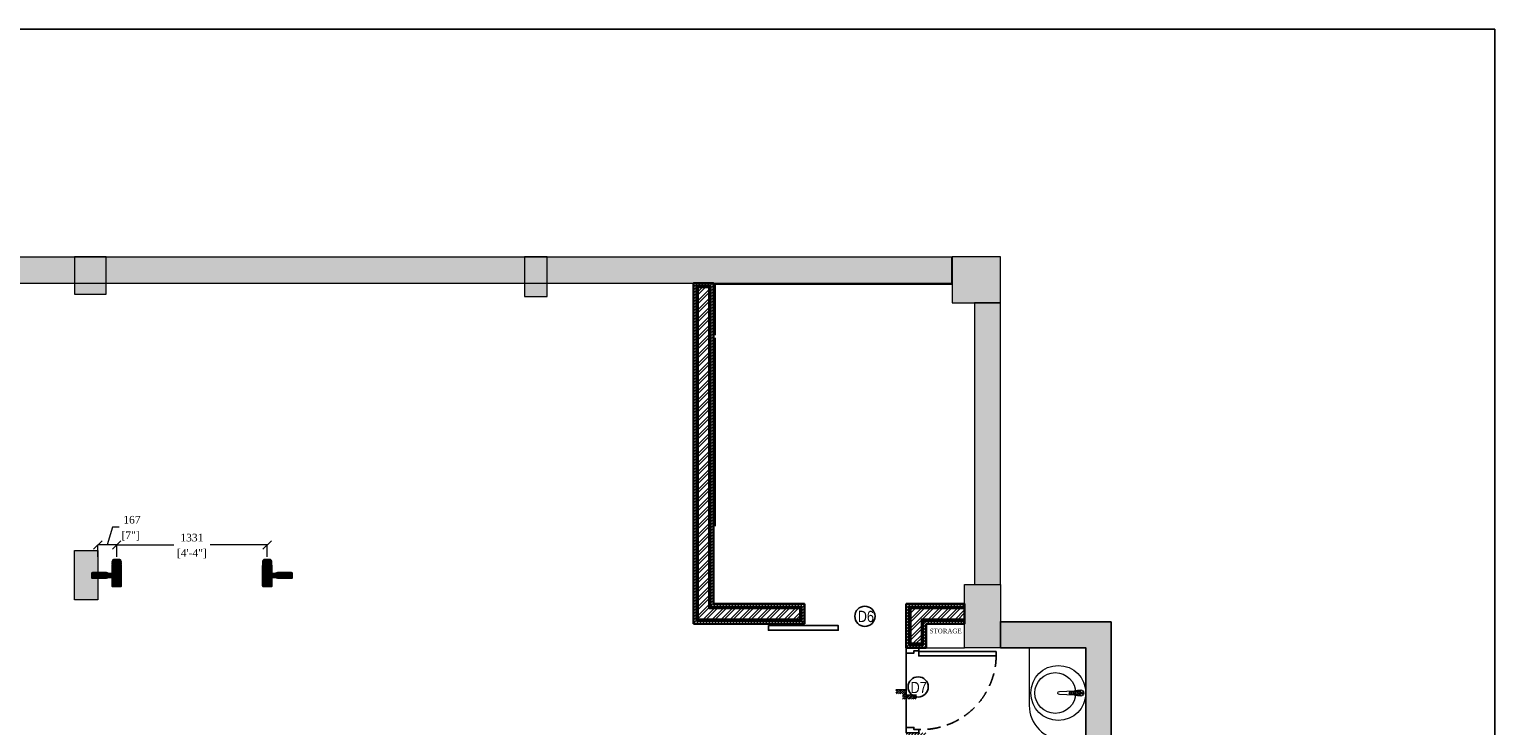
# Model space of a CAD drawing. Extents: x 3940905 to 4145695, y 925352 to 1109797.
# Tile 11 of 256: x 4008817 to 4021778, y 1048649 to 1054805. Entities that reach past the tile are written whole.
import ezdxf

# ---------------------------------------------------------------- set-up
doc = ezdxf.new("R2010")
doc.units = 0
doc.header["$LTSCALE"] = 750
doc.header["$MEASUREMENT"] = 0
doc.header["$PDMODE"] = 35
doc.header["$PDSIZE"] = 150
doc.linetypes.add('DASHED', pattern=[0.75, 0.5, -0.25])
doc.linetypes.add('DASHED2', pattern=[0.375, 0.25, -0.125])
doc.layers.get('0').update_dxf_attribs({"linetype": 'CONTINUOUS', "lineweight": 0})
doc.layers.get('Defpoints').update_dxf_attribs({"linetype": 'CONTINUOUS'})
for name, color, linetype in [('AR-FURNITURE', 34, 'CONTINUOUS'), ('DOOR', 44, 'CONTINUOUS'), ('GLASS', 5, 'CONTINUOUS'), ('S-Hatch_8', 7, 'CONTINUOUS'), ('TEXT', 7, 'CONTINUOUS')]:
    doc.layers.add(name, color=color, linetype=linetype)
for name, color, linetype, lineweight in [('CIVIL WALLS', 7, 'CONTINUOUS', 30), ('CKD Dimensions', 7, 'CONTINUOUS', 0), ('CKD Equipments', 252, 'CONTINUOUS', 0), ('CKD-GAS', 1, 'CONTINUOUS', 40), ('COLUMN', 1, 'CONTINUOUS', 9), ('COUNTER', 34, 'CONTINUOUS', 0), ('FURN', 15, 'CONTINUOUS', 5), ('HATCH', 7, 'CONTINUOUS', 0), ('SANITARY', 34, 'CONTINUOUS', 0), ('wall', 7, 'CONTINUOUS', 25)]:
    doc.layers.add(name, color=color, linetype=linetype, lineweight=lineweight)
doc.styles.add('ARA-30', font='arial.ttf', dxfattribs={"width": 0.8, "height": 150})
doc.styles.add('CKD_Dimension Text', font='BOOKOS.TTF')
doc.styles.get("Standard").update_dxf_attribs({"font": 'romans.shx'})
doc.styles.add('TXT1', font='times.ttf')
doc.dimstyles.new('CKD-Dimensions', dxfattribs={"dimscale": 1.5, "dimtxt": 45, "dimasz": 50, "dimexe": 0, "dimexo": 20, "dimgap": 20, "dimtad": 0, "dimdec": 0, "dimzin": 4, "dimdsep": 46, "dimtxsty": 'CKD_Dimension Text', "dimblk": 'OBLIQUE', "dimcen": 12, "dimclrd": 150, "dimclre": 150, "dimclrt": 7, "dimazin": 2, "dimtfac": 1, "dimtdec": 0, "dimtofl": 0, "dimtmove": 1, "dimatfit": 2, "dimfxl": 1, "dimtfillclr": 7, "dimtolj": 1, "dimtzin": 0, "dimlwd": -1, "dimlwe": -1, "dimarcsym": 0})
pattern_1 = [(45, (28934.255, 4769.38), (-39.77475644, 39.77475644), []), (45, (28960.77, 4769.38), (-39.77475644, 39.77475644), [])]
pattern_2 = [(50, (28934.255, 4769.379), (21.51780548, -1.88256405), [2.25, -24.75]), (355, (28934.255, 4769.379), (-4.16254001, 22.56576401), [1.8, -19.8]), (100.45144446, (28936.048, 4769.222), (17.3552654, 20.68319973), [1.91220576, -21.03426336]), (46.1842, (28934.255, 4775.38), (32.01723992, -4.96557842), [3.375, -37.125]), (96.6356355, (28936.923, 4774.965), (28.03985837, 29.22355802), [2.86831026, -31.5514128]), (351.184164, (28934.255, 4775.38), (28.03985835, 29.223558), [2.7, -29.70000003]), (21, (28937.255, 4773.879), (17.90721156, -12.07856672), [2.25, -24.75]), (326, (28937.255, 4773.879), (7.29945996, 21.75450135), [1.8, -19.8]), (71.45144474, (28938.747, 4772.872), (25.2066713, 9.67593458), [1.9122057, -21.03426336]), (37.5, (28934.255, 4769.379), (0.36479566, 9.986815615), [0, -19.56, 0, -20.1, 0, -19.875]), (7.5, (28934.255, 4769.379), (7.892086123, 11.832351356), [0, -11.46, 0, -19.11, 0, -7.575]), (327.5, (28927.565, 4769.379), (16.014673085, -0.676646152), [0, -7.5, 0, -23.4, 0, -31.05]), (317.5, (28924.565, 4769.379), (17.49558508, 3.00314947), [0, -9.75, 0, -15.54, 0, -22.05])]

# ---------------------------------------------------------------- blocks, each defined once
blk = doc.blocks.new('EDFDSCX')
blk.add_line((498130, -854141, 0), (498656, -854141, 0))
at = {"layer": 'DOOR', "elevation": 0}
for points in [[(498666, -853504), (498667, -854052), (498636, -854052), (498635, -853504)], [(498093, -854052), (498115, -854052), (498115, -854087), (498130, -854087), (498130, -854141), (498093, -854141)], [(498693, -854051), (498671, -854052), (498671, -854087), (498655, -854087), (498656, -854141), (498693, -854141)]]:
    blk.add_lwpolyline(points, close=True, dxfattribs=at)
at = {"layer": 'DOOR', "color": 8, "linetype": 'DASHED2', "ltscale": 0.5}
blk.add_arc((498644, -854033, 0), 529, 89.2264, 182.0402, dxfattribs=at)
blk = doc.blocks.new('Step Symbol - Imperial')
h = blk.add_hatch()
h.set_pattern_fill('_USER', color=0, scale=0.03125, angle=45, style=0, pattern_type=0)
h.set_pattern_definition([(45, (0, 0.125), (-0.022097, 0.022097), [])])
h.paths.add_polyline_path([(0.25, 0), (0.25, -0.09375), (-0.09375, -0.09375), (-0.09375, 0.03125), (-0.25, 0.03125), (-0.25, 0.125), (0, 0.125), (0, 0)])
at = {"color": 0}
blk.add_lwpolyline([(0.25, 0), (0, 0), (0, 0.125), (-0.25, 0.125)], dxfattribs=at)
blk.add_attdef('Step', (0.0625, 0.0625), '', height=0.09375, dxfattribs=at)
blk = doc.blocks.new('COLUMN')
at = {"layer": 'COLUMN'}
h = blk.add_hatch(color=1, dxfattribs=at)
h.dxf.hatch_style = 1
h.paths.add_polyline_path([(2683499, 965771), (2684448, 965771), (2684448, 965331), (2683499, 965331)])
h.paths.add_polyline_path([(2684238, 970191), (2683499, 970191), (2683499, 969191), (2684238, 969191)])
h.paths.add_polyline_path([(2687443, 969266), (2687038, 969266), (2687038, 970031), (2687443, 970031)])
h.paths.add_polyline_path([(2687108, 972041), (2687644, 972041), (2687644, 971756), (2687108, 971756)])
h.paths.add_polyline_path([(2683499, 973491), (2684408, 973491), (2684408, 973041), (2683499, 973041)])
h.paths.add_polyline_path([(2683649, 975761), (2683978, 975761), (2683978, 975211), (2683649, 975211)])
h.paths.add_polyline_path([(2686978, 975811), (2687728, 975811), (2687728, 975476), (2686978, 975476)])
h.paths.add_polyline_path([(2689869, 975851), (2689028, 975851), (2689028, 975556), (2689869, 975556)])
h.paths.add_polyline_path([(2686978, 973346), (2687644, 973346), (2687644, 973116), (2686978, 973116)])
h.paths.add_polyline_path([(2683824, 977646), (2684029, 977646), (2684029, 977211), (2683824, 977211)])
h.paths.add_polyline_path([(2683824, 979911), (2684104, 979911), (2684104, 980241), (2683824, 980241)])
h.paths.add_polyline_path([(2687804, 979891), (2688004, 979891), (2688004, 980241), (2687804, 980241)])
h.paths.add_polyline_path([(2691584, 979836), (2692014, 979836), (2692014, 980241), (2691584, 980241)])
h.paths.add_polyline_path([(2691696, 977346), (2692014, 977346), (2692014, 976786), (2691696, 976786)])
h.paths.add_polyline_path([(2687443, 965841), (2686813, 965841), (2686813, 965401), (2687443, 965401)])
h.paths.add_polyline_path([(2687468, 963421), (2686703, 963421), (2686703, 962976), (2687468, 962976)])
h.paths.add_polyline_path([(2684168, 963191), (2683399, 963191), (2683399, 962446), (2684168, 962446)])
h.paths.add_polyline_path([(2684448, 958916), (2683399, 958916), (2683399, 959356), (2684448, 959356)])
h.paths.add_polyline_path([(2684448, 957356), (2683414, 957356), (2683414, 956916), (2684448, 956916)])
h.paths.add_polyline_path([(2687458, 957436), (2686708, 957436), (2686708, 956996), (2687458, 956996)])
h.paths.add_polyline_path([(2687453, 959516), (2686693, 959516), (2686693, 959086), (2687453, 959086)])
h.paths.add_polyline_path([(2683414, 953326), (2684313, 953326), (2684313, 953776), (2683414, 953776)])
h.paths.add_polyline_path([(2683294, 952396), (2683768, 952396), (2683768, 951976), (2683294, 951976)])
h.paths.add_polyline_path([(2682464, 977841), (2681834, 977841), (2681834, 977051), (2682464, 977051)])
at = {"color": 2}
for points in [[(2683824, 979911), (2684104, 979911), (2684104, 980241), (2683824, 980241)], [(2687804, 979891), (2688004, 979891), (2688004, 980241), (2687804, 980241)], [(2691584, 979836), (2692014, 979836), (2692014, 980241), (2691584, 980241)], [(2683824, 977646), (2684029, 977646), (2684029, 977211), (2683824, 977211)], [(2691696, 977346), (2692014, 977346), (2692014, 976786), (2691696, 976786)]]:
    blk.add_lwpolyline(points, close=True, dxfattribs=at)
at = {"layer": 'COLUMN', "color": 1}
for points in [[(2683824, 979911), (2684104, 979911), (2684104, 980241), (2683824, 980241)], [(2687804, 979891), (2688004, 979891), (2688004, 980241), (2687804, 980241)], [(2691584, 979836), (2692014, 979836), (2692014, 980241), (2691584, 980241)], [(2683824, 977646), (2684029, 977646), (2684029, 977211), (2683824, 977211)], [(2691696, 977346), (2692014, 977346), (2692014, 976786), (2691696, 976786)]]:
    blk.add_lwpolyline(points, close=True, dxfattribs=at)
blk = doc.blocks.new('fffffff')
at = {"layer": 'CKD-GAS'}
for color, points in [(1, [(62188, -25567), (62188, -25797), (62171, -25797), (62168, -25796), (62138, -25745), (62038, -25745), (61988, -25831), (61988, -25567)]), (1, [(61988, -25831), (61988, -26076), (62188, -26076), (62188, -25865), (62171, -25865), (62168, -25866), (62138, -25917), (62038, -25917)]), (40, [(62351, -25777), (62697, -25777), (62697, -25885), (62351, -25885)])]:
    blk.add_hatch(color=color, dxfattribs=at).paths.add_polyline_path(points)
at = {"layer": 'CKD-GAS', "true_color": 0xf2f2f2}
blk.add_hatch(color=7, dxfattribs=at).paths.add_polyline_path([(62038, -25745), (61988, -25831), (62038, -25917), (62138, -25917), (62188, -25831), (62138, -25745)])
at = {"layer": 'CKD-GAS', "true_color": 0xe3e3e3}
for points in [[(62007, -26076), (62169, -26076), (62169, -26212), (62007, -26212)], [(62282, -25865), (62351, -25885), (62351, -25777), (62282, -25797), (62168, -25797, 0.003284), (62167, -25796, -0.092405), (62129, -25777, 2.004689), (62129, -25885, -0.101103), (62171, -25865), (62188, -25865)]]:
    blk.add_hatch(color=254, dxfattribs=at).paths.add_polyline_path(points)
at = {"layer": 'CKD-GAS', "color": 0}
for points in [[(62188, -25797), (62188, -25567), (61988, -25567), (61988, -26076), (62188, -26076), (62188, -25865)], [(62188, -25567), (62188, -25797), (62171, -25797), (62168, -25796), (62138, -25745), (62038, -25745), (61988, -25831), (61988, -25567), (62188, -25567)], [(62168, -25796), (62138, -25745), (62038, -25745), (61988, -25831), (62038, -25917), (62138, -25917), (62168, -25866)], [(61988, -25831), (61988, -26076), (62188, -26076), (62188, -25865), (62171, -25865), (62168, -25866), (62138, -25917), (62038, -25917), (61988, -25831), (61988, -26076)], [(62171, -25797), (62282, -25797)], [(62171, -25865), (62282, -25865)], [(62282, -25797), (62351, -25777)], [(62282, -25865), (62351, -25885)]]:
    blk.add_lwpolyline(points, dxfattribs=at)
for points in [[(62038, -25745), (61988, -25831), (62038, -25917), (62138, -25917), (62188, -25831), (62138, -25745)], [(62007, -26076), (62169, -26076), (62169, -26212), (62007, -26212)], [(62351, -25777), (62697, -25777), (62697, -25885), (62351, -25885)], [(61995, -26089), (62180, -26089), (62180, -26098), (61995, -26098)], [(61995, -26111), (62180, -26111), (62180, -26120), (61995, -26120)], [(61995, -26133), (62180, -26133), (62180, -26141), (61995, -26141)], [(61995, -26157), (62180, -26157), (62180, -26166), (61995, -26166)], [(61995, -26179), (62180, -26179), (62180, -26187), (61995, -26187)]]:
    blk.add_lwpolyline(points, close=True, dxfattribs=at)
for centre, radius, start, end in [((62088, -25831), 86.4, 30, 330), ((62088, -25831), 67.6, 52.9373, 307.0627), ((62199, -25683), 117, 233.0047, 256.0482), ((62199, -25979), 117, 103.9518, 126.9953)]:
    blk.add_arc(centre, radius, start, end, dxfattribs=at)
blk = doc.blocks.new('_Oblique')
at = {"color": 0, "linetype": 'ByBlock', "lineweight": -2, "transparency": 16777216}
blk.add_line((-0.5, -0.5), (0.5, 0.5), dxfattribs=at)
blk = doc.blocks.new('*D791')
at = {"layer": 'CKD Dimensions', "color": 150}
for p, q in [((4009553, 1050403), (4009506, 1050246)), ((4009613, 1050403), (4009553, 1050403)), ((4009423, 1050141), (4009423, 1050246)), ((4009590, 1050246), (4009423, 1050246)), ((4009590, 1050141), (4009590, 1050246))]:
    blk.add_line(p, q, dxfattribs=at)
at = {"layer": 'Defpoints', "color": 0}
for p in [(4009423, 1050246), (4009423, 1050111), (4009590, 1050111)]:
    blk.add_point(p, dxfattribs=at)
at = {"layer": 'CKD Dimensions', "color": 150, "linetype": 'ByBlock', "xscale": 75, "yscale": 75, "zscale": 75, "rotation": 180}
blk.add_blockref('_Oblique', (4009423, 1050246), dxfattribs=at)
at = {"layer": 'CKD Dimensions', "color": 150, "linetype": 'ByBlock', "xscale": 75, "yscale": 75, "zscale": 75}
blk.add_blockref('_Oblique', (4009590, 1050246), dxfattribs=at)
at = {"layer": 'CKD Dimensions', "color": 7, "lineweight": 0, "char_height": 67.5, "attachment_point": 5, "style": 'CKD_Dimension Text'}
for s, insert in [('\\A1;167', (4009725, 1050469)), ('\\A1;[7"]', (4009713, 1050326))]:
    blk.add_mtext(s, dxfattribs=dict(at, insert=insert))
blk = doc.blocks.new('*D792')
at = {"layer": 'CKD Dimensions', "color": 150}
for p, q in [((4009590, 1050171), (4009590, 1050246)), ((4009590, 1050246), (4010095, 1050246)), ((4010921, 1050246), (4010416, 1050246)), ((4010921, 1050141), (4010921, 1050246))]:
    blk.add_line(p, q, dxfattribs=at)
at = {"layer": 'Defpoints', "color": 0}
for p in [(4010921, 1050246), (4009590, 1050141), (4010921, 1050111)]:
    blk.add_point(p, dxfattribs=at)
at = {"layer": 'CKD Dimensions', "color": 150, "linetype": 'ByBlock', "xscale": 75, "yscale": 75, "zscale": 75, "rotation": 180}
blk.add_blockref('_Oblique', (4009590, 1050246), dxfattribs=at)
at = {"layer": 'CKD Dimensions', "color": 150, "linetype": 'ByBlock', "xscale": 75, "yscale": 75, "zscale": 75}
blk.add_blockref('_Oblique', (4010921, 1050246), dxfattribs=at)
at = {"layer": 'CKD Dimensions', "color": 7, "lineweight": 0, "char_height": 67.5, "attachment_point": 5, "style": 'CKD_Dimension Text'}
for s, insert in [('\\A1;1331', (4010255, 1050311)), ('\\A1;[4\'-4"]', (4010255, 1050169))]:
    blk.add_mtext(s, dxfattribs=dict(at, insert=insert))

msp = doc.modelspace()

# ---------------------------------------------------------------- hatches: boundary and pattern name
at = {"layer": 'CIVIL WALLS', "true_color": 0x136734}
h = msp.add_hatch(dxfattribs=at)
h.set_pattern_fill('AR-CONC', color=116, scale=3)
h.set_pattern_definition(pattern_2)
h.paths.add_polyline_path([(4014729.9, 1049588), (4014729.9, 1052524.1), (4014829.9, 1052524.1), (4014829.9, 1049688), (4015634.5, 1049688), (4015634.5, 1049588)], flags=16)
h.paths.add_polyline_path([(4014717.4, 1049575.5), (4014717.4, 1052536.6), (4014842.4, 1052536.6), (4014842.4, 1049700.5), (4015647, 1049700.5), (4015647, 1049575.5)])
h = msp.add_hatch(dxfattribs=at)
h.set_pattern_fill('AR-CONC', color=116, scale=3)
h.set_pattern_definition(pattern_2)
h.paths.add_polyline_path([(4016610.4, 1049374.1), (4016710.4, 1049374.1), (4016710.4, 1049588), (4017089.5, 1049588), (4017089.5, 1049688), (4016610.4, 1049688)], flags=16)
h.paths.add_polyline_path([(4016722.9, 1049575.5), (4017089.5, 1049575.5), (4017089.5, 1049700.5), (4016599.4, 1049700.5), (4016599.4, 1049361.6), (4016722.9, 1049361.6)])
at = {"layer": 'HATCH'}
h = msp.add_hatch(color=8, dxfattribs=at)
h.dxf.hatch_style = 1
h.paths.add_polyline_path([(4016977.7, 1052791.6), (4004382.7, 1052791.6), (4004382.7, 1038746.6), (4004252.7, 1038746.6), (4004252.7, 1024783.6), (4004415.7, 1024783.6), (4004415.7, 1018259.6), (4004872.7, 1018259.6), (4004872.7, 1022833.6), (4004872.7, 1024946.6), (4004482.7, 1024946.6), (4004482.7, 1038516.6), (4004607.7, 1038516.6), (4004607.7, 1052561.6), (4016977.7, 1052561.6)])
h = msp.add_hatch(color=8, dxfattribs=at)
h.dxf.hatch_style = 1
h.paths.add_polyline_path([(4017407.7, 1052386.6), (4017177.7, 1052386.6), (4017177.7, 1049896.6), (4017407.7, 1049896.6)])
at = {"layer": 'HATCH', "true_color": 0x808080}
h = msp.add_hatch(color=8, dxfattribs=at)
h.dxf.hatch_style = 1
h.paths.add_polyline_path([(4018386.1, 1049568), (4017406.1, 1049568), (4017406.1, 1049338), (4018160.4, 1049338), (4018163.7, 1044536.9), (4018388.7, 1044536.9)])
at = {"layer": 'S-Hatch_8'}
h = msp.add_hatch(dxfattribs=at)
h.set_pattern_fill('ANSI31', color=6, scale=150)
h.set_pattern_definition([(45, (28934.255, 4769.379), (-13.25825215, 13.25825215), [])])
h.paths.add_polyline_path([(4006245.6, 1046022.7), (4006120.6, 1046022.7), (4006120.6, 1045141.5), (4006245.6, 1045141.5)], flags=16)
h.paths.add_polyline_path([(4006270.6, 1046047.7), (4006095.6, 1046047.7), (4006095.6, 1045116.5), (4006270.6, 1045116.5)])
h.paths.add_polyline_path([(4009371.7, 1047802.7), (4009371.7, 1047677.7), (4006245.6, 1047677.7), (4006245.6, 1046971.7), (4006120.6, 1046971.7), (4006120.6, 1047802.7)], flags=16)
h.paths.add_polyline_path([(4012671.6, 1047072.2), (4014322.9, 1047072.2), (4014322.9, 1046947.2), (4012671.6, 1046947.2)], flags=17)
h.paths.add_polyline_path([(4012671.6, 1047097.2), (4014347.9, 1047097.2), (4014347.9, 1046922.2), (4012671.6, 1046922.2)])
h.paths.add_polyline_path([(4014197.9, 1045741.9), (4014197.9, 1046172.2), (4014322.9, 1046172.2), (4014322.9, 1045741.9), (4015347.9, 1045741.9), (4015347.9, 1045616.8), (4012971.7, 1045616.8), (4012971.7, 1045741.9)], flags=16)
h.paths.add_polyline_path([(4014172.9, 1045766.8), (4014172.9, 1046172.2), (4014347.9, 1046172.2), (4014347.9, 1045766.8), (4015372.9, 1045766.8), (4015372.9, 1045591.8), (4012971.7, 1045591.8), (4012971.7, 1045766.8)])
h.paths.add_polyline_path([(4018162.6, 1046227.3), (4018161, 1048502.9), (4018050.1, 1048502.6), (4018050.1, 1047477.6), (4016722.9, 1047477.6), (4016722.9, 1048561.6), (4016597.9, 1048561.6), (4016597.9, 1045314.6), (4016722.9, 1045314.6), (4016722.9, 1047352.6), (4018050.1, 1047352.6), (4018050.1, 1046352.1), (4017522.9, 1046352.1), (4017522.9, 1046227.1)], flags=17)
h.paths.add_polyline_path([(4018161, 1048527.6), (4018025.1, 1048527.6), (4018025.1, 1047502.6), (4016747.9, 1047502.6), (4016747.9, 1048586.6), (4016572.9, 1048586.6), (4016572.9, 1045289.6), (4016747.9, 1045289.6), (4016747.9, 1047327.6), (4018025.1, 1047327.6), (4018025.1, 1046377.1), (4017497.9, 1046377.1), (4017497.9, 1046202.1), (4018162.6, 1046202.6)])
h.paths.add_polyline_path([(4016722.9, 1049575.5), (4017089.5, 1049575.5), (4017089.5, 1049700.5), (4016599.4, 1049700.5), (4016599.4, 1049361.6), (4016722.9, 1049361.6)], flags=16)
h.paths.add_polyline_path([(4016747.9, 1049550.5), (4017089.5, 1049550.5), (4017089.5, 1049725.5), (4016572.9, 1049725.5), (4016572.9, 1049336.6), (4016747.9, 1049336.6)])
h.paths.add_polyline_path([(4014717.4, 1049575.5), (4014717.4, 1052536.6), (4014842.4, 1052536.6), (4014842.4, 1049700.5), (4015647, 1049700.5), (4015647, 1049575.5)], flags=16)
h.paths.add_polyline_path([(4014692.4, 1049550.5), (4014692.4, 1052561.6), (4014867.4, 1052561.6), (4014867.4, 1049725.5), (4015672, 1049725.5), (4015672, 1049550.5)])
h.paths.add_polyline_path([(4008892.7, 1047827.7), (4008892.7, 1047802.7), (4008772.7, 1047802.7), (4008772.7, 1047827.7), (4006095.6, 1047827.7), (4006095.6, 1046946.7), (4006270.6, 1046946.7), (4006270.6, 1047652.7), (4009371.7, 1047652.1), (4009371.7, 1047827.7)])
at = {"layer": 'S-Hatch_8', "true_color": 0x636466}
h = msp.add_hatch(dxfattribs=at)
h.set_pattern_fill('ANSI32', color=251, scale=150)
h.set_pattern_definition(pattern_1)
h.paths.add_polyline_path([(4014729.9, 1049588), (4014729.9, 1052524.1), (4014829.9, 1052524.1), (4014829.9, 1049688), (4015634.5, 1049688), (4015634.5, 1049588)])
h = msp.add_hatch(dxfattribs=at)
h.set_pattern_fill('ANSI32', color=251, scale=150)
h.set_pattern_definition(pattern_1)
h.paths.add_polyline_path([(4016610.4, 1049374.1), (4016710.4, 1049374.1), (4016710.4, 1049588), (4017089.5, 1049588), (4017089.5, 1049688), (4016610.4, 1049688)])

# ---------------------------------------------------------------- linework, layer by layer
at = {"layer": 'AR-FURNITURE'}
msp.add_lwpolyline([(3999191.1, 1054804.7), (4021777.6, 1054804.7), (4021777.6, 1015833), (3999191.1, 1015833)], close=True, dxfattribs=at)
at = {"layer": 'CIVIL WALLS', "color": 6}
for points in [[(4014692.4, 1049550.5), (4014692.4, 1052561.6), (4014867.4, 1052561.6), (4014867.4, 1049725.5), (4015672, 1049725.5), (4015672, 1049550.5)], [(4016747.9, 1049550.5), (4017089.5, 1049550.5), (4017089.5, 1049725.5), (4016572.9, 1049725.5), (4016572.9, 1049336.6), (4016747.9, 1049336.6)]]:
    msp.add_lwpolyline(points, close=True, dxfattribs=at)
at = {"layer": 'CIVIL WALLS', "color": 116, "true_color": 0x136734}
for points in [[(4014717.4, 1049575.5), (4014717.4, 1052536.6), (4014842.4, 1052536.6), (4014842.4, 1049700.5), (4015647, 1049700.5), (4015647, 1049575.5)], [(4016722.9, 1049575.5), (4017089.5, 1049575.5), (4017089.5, 1049700.5), (4016599.4, 1049700.5), (4016599.4, 1049361.6), (4016722.9, 1049361.6)]]:
    msp.add_lwpolyline(points, close=True, dxfattribs=at)
at = {"layer": 'CIVIL WALLS'}
for points in [[(4014729.9, 1049588), (4014729.9, 1052524.1), (4014829.9, 1052524.1), (4014829.9, 1049688), (4015634.5, 1049688), (4015634.5, 1049588)], [(4016610.4, 1049374.1), (4016710.4, 1049374.1), (4016710.4, 1049588), (4017089.5, 1049588), (4017089.5, 1049688), (4016610.4, 1049688)]]:
    msp.add_lwpolyline(points, close=True, dxfattribs=at)
at = {"layer": 'CIVIL WALLS', "color": 116, "true_color": 0x136734}
msp.add_lwpolyline([(4014829.9, 1049688), (4014829.9, 1049700.5)], dxfattribs=at)
at = {"layer": 'CKD Equipments', "linetype": 'DASHED', "ltscale": 25}
for p, q in [((4014883.8, 1052551.1), (4014883.8, 1052100.8)), ((4014883.8, 1052551.1), (4016075.8, 1052551.1)), ((4016075.8, 1052551.1), (4016975.9, 1052551.1)), ((4014885.5, 1051314), (4014885.5, 1052076.2)), ((4017175.9, 1052089.3), (4017175.9, 1051189.2)), ((4014885.5, 1050413.9), (4014885.5, 1051314)), ((4017175.9, 1051178), (4017175.9, 1050277.9))]:
    msp.add_line(p, q, dxfattribs=at)
at = {"layer": 'CKD Equipments'}
msp.add_line((4014695.6, 1050064.9), (4014695.6, 1050331.2), dxfattribs=at)
at = {"layer": 'COUNTER'}
msp.add_lwpolyline([(4018160.4, 1049338), (4017660.4, 1049338), (4017660.4, 1048827.6, 0.4142136), (4017960.4, 1048527.6), (4018160.4, 1048527.6)], format="xyb", dxfattribs=at)
at = {"layer": 'DOOR'}
msp.add_lwpolyline([(4015354, 1049533.8), (4015971.7, 1049533.8), (4015971.7, 1049491.8), (4015354, 1049491.8)], close=True, dxfattribs=at)
for centre in [(4016207.5, 1049615.6), (4016678.6, 1048991.5)]:
    msp.add_circle(centre, 89.3, dxfattribs=at)
at = {"layer": 'FURN'}
msp.add_lwpolyline([(4016747.9, 1049336.6), (4017089.5, 1049336.6), (4017089.5, 1049550.5), (4016747.9, 1049550.5)], close=True, dxfattribs=at)
at = {"layer": 'GLASS', "const_width": 15}
msp.add_lwpolyline([(4018160.4, 1048682.6), (4018160.4, 1049183)], dxfattribs=at)
at = {"layer": 'SANITARY', "linetype": 'ByBlock'}
for p, q in [((4018034.5, 1048928.3), (4018034.5, 1048946.3)), ((4018035, 1048928.3), (4018035, 1048946.3)), ((4018035.7, 1048940.9), (4018035, 1048940.9)), ((4018035.7, 1048933.9), (4018035, 1048933.9)), ((4018035.7, 1048933.9), (4018035.7, 1048940.9)), ((4018038.5, 1048927.8), (4018038.5, 1048946.9))]:
    msp.add_line(p, q, dxfattribs=at)
for points in [[(4018059.1, 1048917.5), (4017927.1, 1048922.9, -0.3445125), (4017912.7, 1048937.3, -0.3445125), (4017927.1, 1048951.7), (4018059.1, 1048957.1), (4018088.8, 1048961.6, -0.4628113), (4018116.7, 1048937.3, -0.4628113), (4018088.8, 1048913)], [(4018024.8, 1048929.7), (4018049.8, 1048926.3, 0.4543431), (4018053.6, 1048929.6), (4018053.6, 1048945.1, 0.4543431), (4018049.8, 1048948.4), (4018024.8, 1048945, 0.3860638), (4018018.4, 1048936.8, 0.3329259)]]:
    msp.add_lwpolyline(points, format="xyb", close=True, dxfattribs=at)
for points in [[(4018090.6, 1048957.1), (4018024.3, 1048948.1, 0.3898816), (4018015.3, 1048937.3, 1.3918574)], [(4018090.6, 1048917.5), (4018024.3, 1048926.5, -0.3898816), (4018015.3, 1048937.3, -1.3918574)], [(4018052.7, 1048922.7, 0.4088497), (4018056.7, 1048925.7), (4018056.7, 1048949.3, 0.5150512), (4018052.9, 1048952), (4018024.3, 1048948.1, 0.3884474)], [(4018088.8, 1048961.6), (4018117, 1048964.5, -0.4138375), (4018143.5, 1048937.3, -0.4138375), (4018117, 1048910.2), (4018088.8, 1048913)], [(4018090.6, 1048957.1, -0.4142136), (4018109.5, 1048937.3, -0.6855979)], [(4018090.6, 1048917.5, 0.4142136), (4018109.5, 1048937.3, 0.6855979)]]:
    msp.add_lwpolyline(points, format="xyb", dxfattribs=at)
msp.add_lwpolyline([(4018038.5, 1048933.9), (4018036.7, 1048933.9), (4018036.7, 1048940.9), (4018038.5, 1048940.9)], dxfattribs=at)
for centre, radius in [((4017918.1, 1048937.7), 243), ((4017891.1, 1048937.7), 180), ((4018078.9, 1048937.3), 17.1), ((4018078.9, 1048937.3), 10.8), ((4018129.7, 1048937.3), 8.01)]:
    msp.add_circle(centre, radius, dxfattribs=at)
at = {"layer": 'wall', "lineweight": 0, "ltscale": 2}
for points in [[(4016977.7, 1052791.6), (4004382.7, 1052791.6), (4004382.7, 1038746.6), (4004252.7, 1038746.6), (4004252.7, 1024783.6), (4004415.7, 1024783.6), (4004415.7, 1018259.6), (4004872.7, 1018259.6), (4004872.7, 1024946.6), (4004482.7, 1024946.6), (4004482.7, 1038516.6), (4004607.7, 1038516.6), (4004607.7, 1052561.6), (4016977.7, 1052561.6)], [(4017407.7, 1052386.6), (4017177.7, 1052386.6), (4017177.7, 1049896.6), (4017407.7, 1049896.6)]]:
    msp.add_lwpolyline(points, close=True, dxfattribs=at)
at = {"layer": 'wall'}
msp.add_lwpolyline([(4018386.1, 1049568), (4017406.1, 1049568), (4017406.1, 1049338), (4018160.4, 1049338), (4018163.7, 1044536.9), (4018388.7, 1044536.9)], close=True, dxfattribs=at)

# ---------------------------------------------------------------- block references
at = {"xscale": 366.1385936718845, "yscale": 366.1385936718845, "zscale": 366.1385936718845}
msp.add_blockref('Step Symbol - Imperial', (4016572.9, 1048918.6), dxfattribs=at)
at = {"layer": 'CKD-GAS', "color": 0, "yscale": 0.352861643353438, "zscale": 0.3528616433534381}
for p, xscale, rotation in [((4031498.2, 1040862.2), 0.3528616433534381, 180.000000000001), ((3989012.7, 1040862.2), -0.3528616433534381, 179.9999999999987)]:
    msp.add_blockref('fffffff', p, dxfattribs=dict(at, xscale=xscale, rotation=rotation))
at = {"layer": 'COLUMN'}
msp.add_blockref('COLUMN', (1325393.8, 72551.1), dxfattribs=at)
at = {"layer": 'DOOR', "xscale": -1.249610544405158, "yscale": 1.24961054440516, "zscale": 1.249610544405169, "rotation": 270.0571400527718}
msp.add_blockref('EDFDSCX', (5084537.2, 427229.3, 0), dxfattribs=at)

# ---------------------------------------------------------------- texts
at = {"layer": 'DOOR', "char_height": 100, "attachment_point": 1, "style": 'ARA-30'}
for s, insert in [('D6', (4016144.7, 1049664.5, 0)), ('D7', (4016611.4, 1049036.3))]:
    msp.add_mtext_dynamic_manual_height_columns(s, width=198, gutter_width=750, heights=[0], dxfattribs=dict(at, insert=insert))
at = {"layer": 'TEXT', "insert": (4016656.1, 1049505.6), "char_height": 40, "width": 531.423, "attachment_point": 1, "style": 'TXT1'}
msp.add_mtext('\\pxqc;STORAGE', dxfattribs=at)

# ---------------------------------------------------------------- dimensions: what is measured, and where the dimension line sits
at = {"layer": 'CKD Dimensions', "lineweight": 0}
for base, p1, p2, picture, middle in [((4009422.7, 1050245.7), (4009589.8, 1050111.3), (4009422.7, 1050111.3), '*D791', (4009643.4, 1050403)), ((4010921.1, 1050245.7), (4009589.8, 1050141.3), (4010921.1, 1050111.3), '*D792', (4010255.4, 1050245.7))]:
    dim = msp.add_linear_dim(base=base, p1=p1, p2=p2, dimstyle='CKD-Dimensions', override={"dimpost": '\\X'}, dxfattribs=at)
    dim.commit()
    dim.dimension.update_dxf_attribs({"geometry": picture, "text_midpoint": middle})

doc.saveas('drawing.dxf')
